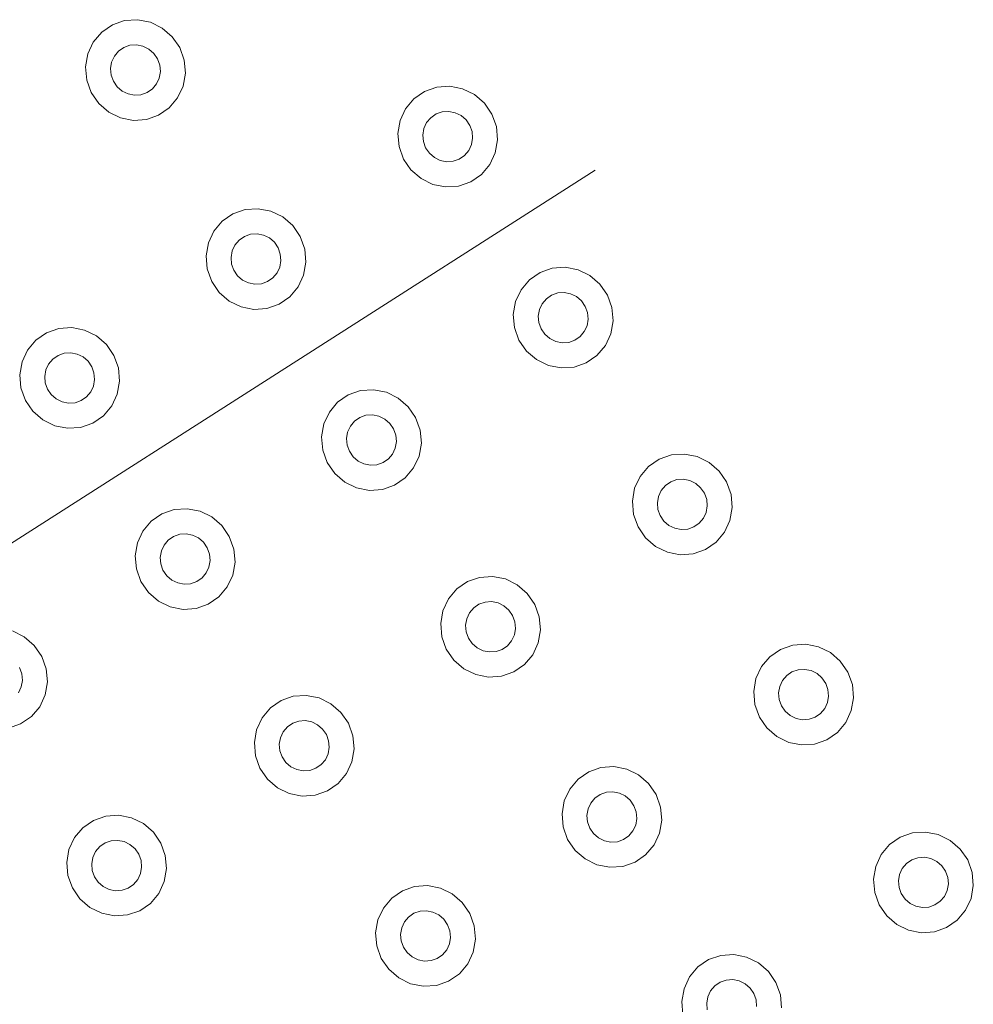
# Model space of a CAD drawing. Extents: x 5066 to 9756, y -2696 to -1109.
# Tile 117 of 248: x 9402.262 to 9402.692, y -2591.073 to -2590.629. Entities that reach past the tile are written whole.
import ezdxf

# ---------------------------------------------------------------- set-up
doc = ezdxf.new("R2010")
doc.units = 0
doc.header["$MEASUREMENT"] = 0
doc.layers.add('IFC-Elemento construtivo genérico-Contorno', color=253, linetype='CONTINUOUS', lineweight=5)

msp = doc.modelspace()

# ---------------------------------------------------------------- linework, layer by layer
at = {"layer": 'IFC-Elemento construtivo genérico-Contorno', "color": 8, "lineweight": 5}
for p, q in [((9402.29921, -2590.63447), (9402.30402, -2590.63116)), ((9402.30402, -2590.63116), (9402.30952, -2590.62924)), ((9402.30952, -2590.62924), (9402.31538, -2590.62883)), ((9402.31538, -2590.62883), (9402.32116, -2590.62997)), ((9402.32116, -2590.62997), (9402.32652, -2590.63258)), ((9402.29542, -2590.63895), (9402.29921, -2590.63447)), ((9402.32652, -2590.63258), (9402.33101, -2590.63649)), ((9402.29296, -2590.64428), (9402.29542, -2590.63895)), ((9402.30921, -2590.64134), (9402.31198, -2590.64038)), ((9402.31198, -2590.64038), (9402.31491, -2590.64018)), ((9402.31491, -2590.64018), (9402.3178, -2590.64075)), ((9402.33101, -2590.63649), (9402.33441, -2590.64141)), ((9402.29195, -2590.65011), (9402.29296, -2590.64428)), ((9402.30495, -2590.64524), (9402.30683, -2590.643)), ((9402.30683, -2590.643), (9402.30921, -2590.64134)), ((9402.3178, -2590.64075), (9402.32046, -2590.64206)), ((9402.32046, -2590.64206), (9402.32273, -2590.64401)), ((9402.32273, -2590.64401), (9402.32441, -2590.64647)), ((9402.33441, -2590.64141), (9402.33644, -2590.64703)), ((9402.3032, -2590.65082), (9402.3037, -2590.64791)), ((9402.3037, -2590.64791), (9402.30495, -2590.64524)), ((9402.32441, -2590.64647), (9402.32542, -2590.64928)), ((9402.32542, -2590.64928), (9402.3257, -2590.65224)), ((9402.33644, -2590.64703), (9402.33695, -2590.65295)), ((9402.29195, -2590.65011), (9402.29245, -2590.65603)), ((9402.3032, -2590.65082), (9402.30347, -2590.65378)), ((9402.30347, -2590.65378), (9402.30448, -2590.65659)), ((9402.32519, -2590.65515), (9402.3257, -2590.65224)), ((9402.33593, -2590.65878), (9402.33695, -2590.65295)), ((9402.29245, -2590.65603), (9402.29448, -2590.66165)), ((9402.30448, -2590.65659), (9402.30616, -2590.65905)), ((9402.32206, -2590.66006), (9402.32394, -2590.65782)), ((9402.32394, -2590.65782), (9402.32519, -2590.65515)), ((9402.29448, -2590.66165), (9402.29788, -2590.66657)), ((9402.30616, -2590.65905), (9402.30843, -2590.661)), ((9402.30843, -2590.661), (9402.31109, -2590.66231)), ((9402.31109, -2590.66231), (9402.31398, -2590.66288)), ((9402.31398, -2590.66288), (9402.31691, -2590.66268)), ((9402.31691, -2590.66268), (9402.31968, -2590.66172)), ((9402.31968, -2590.66172), (9402.32206, -2590.66006)), ((9402.33347, -2590.66411), (9402.33593, -2590.65878)), ((9402.44007, -2590.66448), (9402.44488, -2590.66117)), ((9402.44488, -2590.66117), (9402.45038, -2590.65925)), ((9402.45038, -2590.65925), (9402.45624, -2590.65884)), ((9402.45624, -2590.65884), (9402.46202, -2590.65998)), ((9402.46202, -2590.65998), (9402.46738, -2590.66259)), ((9402.46738, -2590.66259), (9402.47187, -2590.6665)), ((9402.29788, -2590.66657), (9402.30238, -2590.67048)), ((9402.32968, -2590.66859), (9402.33347, -2590.66411)), ((9402.43628, -2590.66896), (9402.44007, -2590.66448)), ((9402.47187, -2590.6665), (9402.47527, -2590.67142)), ((9402.30238, -2590.67048), (9402.30773, -2590.67309)), ((9402.32488, -2590.6719), (9402.32968, -2590.66859)), ((9402.43382, -2590.67429), (9402.43628, -2590.66896)), ((9402.44769, -2590.67301), (9402.45011, -2590.67135)), ((9402.45011, -2590.67135), (9402.45284, -2590.67039)), ((9402.45284, -2590.67039), (9402.45577, -2590.67019)), ((9402.45577, -2590.67019), (9402.45866, -2590.67076)), ((9402.45866, -2590.67076), (9402.46136, -2590.67207)), ((9402.47527, -2590.67142), (9402.4773, -2590.67704)), ((9402.30773, -2590.67309), (9402.31351, -2590.67423)), ((9402.31351, -2590.67423), (9402.31937, -2590.67382)), ((9402.31937, -2590.67382), (9402.32488, -2590.6719)), ((9402.4328, -2590.68012), (9402.43382, -2590.67429)), ((9402.44456, -2590.67792), (9402.44581, -2590.67525)), ((9402.44581, -2590.67525), (9402.44769, -2590.67301)), ((9402.46136, -2590.67207), (9402.46359, -2590.67402)), ((9402.46359, -2590.67402), (9402.4653, -2590.67648)), ((9402.4328, -2590.68012), (9402.43335, -2590.68604)), ((9402.44405, -2590.68083), (9402.44456, -2590.67792)), ((9402.4653, -2590.67648), (9402.46632, -2590.67929)), ((9402.46632, -2590.67929), (9402.46655, -2590.68225)), ((9402.4773, -2590.67704), (9402.4778, -2590.68296)), ((9402.44405, -2590.68083), (9402.44433, -2590.68379)), ((9402.44433, -2590.68379), (9402.44534, -2590.6866)), ((9402.46605, -2590.68516), (9402.46655, -2590.68225)), ((9402.47679, -2590.68879), (9402.4778, -2590.68296)), ((9402.43335, -2590.68604), (9402.43534, -2590.69166)), ((9402.44534, -2590.6866), (9402.44702, -2590.68906)), ((9402.44702, -2590.68906), (9402.44929, -2590.69101)), ((9402.46292, -2590.69007), (9402.46484, -2590.68783)), ((9402.46484, -2590.68783), (9402.46605, -2590.68516)), ((9402.47433, -2590.69412), (9402.47679, -2590.68879)), ((9402.43534, -2590.69166), (9402.43874, -2590.69658)), ((9402.44929, -2590.69101), (9402.45195, -2590.69232)), ((9402.45195, -2590.69232), (9402.45484, -2590.69289)), ((9402.45484, -2590.69289), (9402.45777, -2590.69269)), ((9402.45777, -2590.69269), (9402.46054, -2590.69173)), ((9402.46054, -2590.69173), (9402.46292, -2590.69007)), ((9402.10046, -2590.96561), (9402.52187, -2590.69672)), ((9402.10046, -2590.96561), (9402.52187, -2590.69672)), ((9402.43874, -2590.69658), (9402.44327, -2590.70049)), ((9402.47058, -2590.6986), (9402.47433, -2590.69412)), ((9402.44327, -2590.70049), (9402.44859, -2590.7031)), ((9402.46023, -2590.70383), (9402.46577, -2590.70191)), ((9402.46577, -2590.70191), (9402.47058, -2590.6986)), ((9402.44859, -2590.7031), (9402.45437, -2590.70424)), ((9402.45437, -2590.70424), (9402.46023, -2590.70383)), ((9402.35839, -2590.71637), (9402.3639, -2590.71444)), ((9402.3639, -2590.71444), (9402.36976, -2590.71404)), ((9402.36976, -2590.71404), (9402.37554, -2590.71518)), ((9402.37554, -2590.71518), (9402.38089, -2590.71779)), ((9402.3498, -2590.72415), (9402.35355, -2590.71968)), ((9402.35355, -2590.71968), (9402.35839, -2590.71637)), ((9402.38089, -2590.71779), (9402.38538, -2590.72169)), ((9402.34734, -2590.72948), (9402.3498, -2590.72415)), ((9402.38538, -2590.72169), (9402.38878, -2590.72662)), ((9402.35929, -2590.73045), (9402.3612, -2590.72821)), ((9402.3612, -2590.72821), (9402.36359, -2590.72655)), ((9402.36359, -2590.72655), (9402.36636, -2590.72559)), ((9402.36636, -2590.72559), (9402.36929, -2590.72539)), ((9402.36929, -2590.72539), (9402.37218, -2590.72595)), ((9402.37218, -2590.72595), (9402.37484, -2590.72726)), ((9402.37484, -2590.72726), (9402.3771, -2590.72921)), ((9402.3771, -2590.72921), (9402.37878, -2590.73168)), ((9402.38878, -2590.72662), (9402.39081, -2590.73223)), ((9402.34632, -2590.73531), (9402.34734, -2590.72948)), ((9402.35757, -2590.73602), (9402.35808, -2590.73311)), ((9402.35808, -2590.73311), (9402.35929, -2590.73045)), ((9402.37878, -2590.73168), (9402.3798, -2590.73448)), ((9402.39081, -2590.73223), (9402.39132, -2590.73816)), ((9402.34632, -2590.73531), (9402.34683, -2590.74124)), ((9402.35757, -2590.73602), (9402.35784, -2590.73899)), ((9402.37956, -2590.74036), (9402.38007, -2590.73744)), ((9402.3798, -2590.73448), (9402.38007, -2590.73744)), ((9402.3903, -2590.74398), (9402.39132, -2590.73816)), ((9402.34683, -2590.74124), (9402.34886, -2590.74685)), ((9402.35784, -2590.73899), (9402.35886, -2590.74179)), ((9402.35886, -2590.74179), (9402.36054, -2590.74426)), ((9402.37831, -2590.74302), (9402.37956, -2590.74036)), ((9402.49695, -2590.7428), (9402.50249, -2590.74088)), ((9402.50249, -2590.74088), (9402.50835, -2590.74048)), ((9402.50835, -2590.74048), (9402.51413, -2590.74162)), ((9402.51413, -2590.74162), (9402.51945, -2590.74423)), ((9402.34886, -2590.74685), (9402.35226, -2590.75178)), ((9402.36054, -2590.74426), (9402.3628, -2590.74621)), ((9402.3628, -2590.74621), (9402.36546, -2590.74751)), ((9402.37128, -2590.74788), (9402.37405, -2590.74692)), ((9402.37405, -2590.74692), (9402.37644, -2590.74526)), ((9402.37644, -2590.74526), (9402.37831, -2590.74302)), ((9402.38784, -2590.74931), (9402.3903, -2590.74398)), ((9402.48839, -2590.75059), (9402.49214, -2590.74612)), ((9402.49214, -2590.74612), (9402.49695, -2590.7428)), ((9402.51945, -2590.74423), (9402.52398, -2590.74813)), ((9402.36546, -2590.74751), (9402.36835, -2590.74808)), ((9402.36835, -2590.74808), (9402.37128, -2590.74788)), ((9402.38405, -2590.75379), (9402.38784, -2590.74931)), ((9402.48593, -2590.75592), (9402.48839, -2590.75059)), ((9402.52398, -2590.74813), (9402.52738, -2590.75305)), ((9402.35226, -2590.75178), (9402.35675, -2590.75568)), ((9402.35675, -2590.75568), (9402.3621, -2590.75829)), ((9402.37925, -2590.7571), (9402.38405, -2590.75379)), ((9402.49788, -2590.75688), (9402.4998, -2590.75465)), ((9402.4998, -2590.75465), (9402.50218, -2590.75299)), ((9402.50218, -2590.75299), (9402.50495, -2590.75203)), ((9402.50495, -2590.75203), (9402.50788, -2590.75182)), ((9402.50788, -2590.75182), (9402.51077, -2590.75239)), ((9402.51077, -2590.75239), (9402.51343, -2590.7537)), ((9402.51343, -2590.7537), (9402.5157, -2590.75565)), ((9402.5157, -2590.75565), (9402.51738, -2590.75812)), ((9402.52738, -2590.75305), (9402.52937, -2590.75867)), ((9402.3621, -2590.75829), (9402.36788, -2590.75943)), ((9402.36788, -2590.75943), (9402.37374, -2590.75903)), ((9402.37374, -2590.75903), (9402.37925, -2590.7571)), ((9402.48491, -2590.76175), (9402.48593, -2590.75592)), ((9402.49616, -2590.76246), (9402.49667, -2590.75955)), ((9402.49667, -2590.75955), (9402.49788, -2590.75688)), ((9402.51738, -2590.75812), (9402.51839, -2590.76092)), ((9402.52937, -2590.75867), (9402.52991, -2590.7646)), ((9402.48491, -2590.76175), (9402.48542, -2590.76768)), ((9402.49616, -2590.76246), (9402.4964, -2590.76543)), ((9402.51816, -2590.7668), (9402.51866, -2590.76388)), ((9402.51839, -2590.76092), (9402.51866, -2590.76388)), ((9402.5289, -2590.77042), (9402.52991, -2590.7646)), ((9402.27433, -2590.77), (9402.27984, -2590.76808)), ((9402.27984, -2590.76808), (9402.2857, -2590.76767)), ((9402.2857, -2590.76767), (9402.29148, -2590.76882)), ((9402.29148, -2590.76882), (9402.29683, -2590.77142)), ((9402.48542, -2590.76768), (9402.48745, -2590.77329)), ((9402.4964, -2590.76543), (9402.49741, -2590.76823)), ((9402.49741, -2590.76823), (9402.49913, -2590.7707)), ((9402.51691, -2590.76946), (9402.51816, -2590.7668)), ((9402.26573, -2590.77779), (9402.26952, -2590.77332)), ((9402.26952, -2590.77332), (9402.27433, -2590.77)), ((9402.29683, -2590.77142), (9402.30132, -2590.77532)), ((9402.48745, -2590.77329), (9402.49085, -2590.77822)), ((9402.49913, -2590.7707), (9402.50136, -2590.77265)), ((9402.50136, -2590.77265), (9402.50405, -2590.77395)), ((9402.50988, -2590.77432), (9402.51261, -2590.77336)), ((9402.51261, -2590.77336), (9402.51503, -2590.7717)), ((9402.51503, -2590.7717), (9402.51691, -2590.76946)), ((9402.52644, -2590.77575), (9402.5289, -2590.77042)), ((9402.26327, -2590.78312), (9402.26573, -2590.77779)), ((9402.30132, -2590.77532), (9402.30472, -2590.78025)), ((9402.50405, -2590.77395), (9402.50695, -2590.77452)), ((9402.50695, -2590.77452), (9402.50988, -2590.77432)), ((9402.52265, -2590.78023), (9402.52644, -2590.77575)), ((9402.27527, -2590.78408), (9402.27714, -2590.78184)), ((9402.27714, -2590.78184), (9402.27952, -2590.78019)), ((9402.27952, -2590.78019), (9402.2823, -2590.77923)), ((9402.2823, -2590.77923), (9402.28523, -2590.77902)), ((9402.28523, -2590.77902), (9402.28812, -2590.77959)), ((9402.28812, -2590.77959), (9402.29081, -2590.7809)), ((9402.29081, -2590.7809), (9402.29304, -2590.78285)), ((9402.30472, -2590.78025), (9402.30675, -2590.78587)), ((9402.49085, -2590.77822), (9402.49534, -2590.78212)), ((9402.49534, -2590.78212), (9402.5007, -2590.78473)), ((9402.51784, -2590.78354), (9402.52265, -2590.78023)), ((9402.26226, -2590.78895), (9402.26327, -2590.78312)), ((9402.27351, -2590.78966), (9402.27402, -2590.78675)), ((9402.27402, -2590.78675), (9402.27527, -2590.78408)), ((9402.29304, -2590.78285), (9402.29476, -2590.78531)), ((9402.29476, -2590.78531), (9402.29573, -2590.78812)), ((9402.30675, -2590.78587), (9402.30726, -2590.79179)), ((9402.5007, -2590.78473), (9402.50648, -2590.78587)), ((9402.50648, -2590.78587), (9402.51234, -2590.78547)), ((9402.51234, -2590.78547), (9402.51784, -2590.78354)), ((9402.26226, -2590.78895), (9402.2628, -2590.79487)), ((9402.27351, -2590.78966), (9402.27378, -2590.79262)), ((9402.2955, -2590.794), (9402.29601, -2590.79108)), ((9402.29573, -2590.78812), (9402.29601, -2590.79108)), ((9402.2628, -2590.79487), (9402.2648, -2590.80049)), ((9402.27378, -2590.79262), (9402.2748, -2590.79543)), ((9402.2748, -2590.79543), (9402.27648, -2590.79789)), ((9402.29429, -2590.79666), (9402.2955, -2590.794)), ((9402.30624, -2590.79762), (9402.30726, -2590.79179)), ((9402.41597, -2590.79608), (9402.42183, -2590.79567)), ((9402.42183, -2590.79567), (9402.42765, -2590.79681)), ((9402.27648, -2590.79789), (9402.27874, -2590.79985)), ((9402.27874, -2590.79985), (9402.2814, -2590.80115)), ((9402.28999, -2590.80055), (9402.29238, -2590.7989)), ((9402.29238, -2590.7989), (9402.29429, -2590.79666)), ((9402.30378, -2590.80295), (9402.30624, -2590.79762)), ((9402.40566, -2590.80132), (9402.41046, -2590.798)), ((9402.41046, -2590.798), (9402.41597, -2590.79608)), ((9402.42765, -2590.79681), (9402.43296, -2590.79942)), ((9402.43296, -2590.79942), (9402.43749, -2590.80332)), ((9402.2648, -2590.80049), (9402.2682, -2590.80542)), ((9402.2814, -2590.80115), (9402.28429, -2590.80172)), ((9402.28429, -2590.80172), (9402.28722, -2590.80152)), ((9402.28722, -2590.80152), (9402.28999, -2590.80055)), ((9402.30003, -2590.80742), (9402.30378, -2590.80295)), ((9402.40191, -2590.80579), (9402.40566, -2590.80132)), ((9402.43749, -2590.80332), (9402.44085, -2590.80825)), ((9402.2682, -2590.80542), (9402.27269, -2590.80932)), ((9402.29523, -2590.81074), (9402.30003, -2590.80742)), ((9402.39941, -2590.81112), (9402.40191, -2590.80579)), ((9402.41327, -2590.80984), (9402.4157, -2590.80819)), ((9402.4157, -2590.80819), (9402.41843, -2590.80722)), ((9402.41843, -2590.80722), (9402.42136, -2590.80702)), ((9402.42136, -2590.80702), (9402.42429, -2590.80759)), ((9402.42429, -2590.80759), (9402.42695, -2590.80889)), ((9402.42695, -2590.80889), (9402.42921, -2590.81085)), ((9402.44085, -2590.80825), (9402.44288, -2590.81386)), ((9402.27269, -2590.80932), (9402.27804, -2590.81193)), ((9402.27804, -2590.81193), (9402.28382, -2590.81307)), ((9402.28382, -2590.81307), (9402.28968, -2590.81266)), ((9402.28968, -2590.81266), (9402.29523, -2590.81074)), ((9402.39839, -2590.81695), (9402.39941, -2590.81112)), ((9402.41015, -2590.81474), (9402.4114, -2590.81208)), ((9402.4114, -2590.81208), (9402.41327, -2590.80984)), ((9402.42921, -2590.81085), (9402.43089, -2590.81331)), ((9402.43089, -2590.81331), (9402.43191, -2590.81612)), ((9402.39839, -2590.81695), (9402.39894, -2590.82287)), ((9402.40964, -2590.81766), (9402.41015, -2590.81474)), ((9402.40964, -2590.81766), (9402.40991, -2590.82062)), ((9402.43191, -2590.81612), (9402.43218, -2590.81908)), ((9402.44288, -2590.81386), (9402.44343, -2590.81979)), ((9402.40991, -2590.82062), (9402.41093, -2590.82343)), ((9402.43042, -2590.82466), (9402.43167, -2590.82199)), ((9402.43167, -2590.82199), (9402.43218, -2590.81908)), ((9402.44241, -2590.82562), (9402.44343, -2590.81979)), ((9402.39894, -2590.82287), (9402.40097, -2590.82849)), ((9402.41093, -2590.82343), (9402.41261, -2590.82589)), ((9402.41261, -2590.82589), (9402.41488, -2590.82784)), ((9402.42613, -2590.82855), (9402.42855, -2590.8269)), ((9402.42855, -2590.8269), (9402.43042, -2590.82466)), ((9402.43991, -2590.83095), (9402.44241, -2590.82562)), ((9402.5507, -2590.82701), (9402.5562, -2590.82508)), ((9402.5562, -2590.82508), (9402.56206, -2590.82468)), ((9402.56206, -2590.82468), (9402.56784, -2590.82582)), ((9402.56784, -2590.82582), (9402.5732, -2590.82843)), ((9402.40097, -2590.82849), (9402.40433, -2590.83342)), ((9402.41488, -2590.82784), (9402.41753, -2590.82915)), ((9402.41753, -2590.82915), (9402.42046, -2590.82972)), ((9402.42046, -2590.82972), (9402.42339, -2590.82951)), ((9402.42339, -2590.82951), (9402.42613, -2590.82855)), ((9402.43616, -2590.83542), (9402.43991, -2590.83095)), ((9402.5421, -2590.8348), (9402.54589, -2590.83032)), ((9402.54589, -2590.83032), (9402.5507, -2590.82701)), ((9402.5732, -2590.82843), (9402.57769, -2590.83233)), ((9402.40433, -2590.83342), (9402.40886, -2590.83732)), ((9402.43136, -2590.83874), (9402.43616, -2590.83542)), ((9402.53964, -2590.84013), (9402.5421, -2590.8348)), ((9402.57769, -2590.83233), (9402.58109, -2590.83726)), ((9402.40886, -2590.83732), (9402.41417, -2590.83992)), ((9402.41417, -2590.83992), (9402.41999, -2590.84107)), ((9402.42585, -2590.84066), (9402.43136, -2590.83874)), ((9402.53863, -2590.84595), (9402.53964, -2590.84013)), ((9402.55163, -2590.84109), (9402.55351, -2590.83885)), ((9402.55351, -2590.83885), (9402.55593, -2590.83719)), ((9402.55593, -2590.83719), (9402.55866, -2590.83623)), ((9402.55866, -2590.83623), (9402.56159, -2590.83603)), ((9402.56159, -2590.83603), (9402.56448, -2590.8366)), ((9402.56448, -2590.8366), (9402.56718, -2590.8379)), ((9402.56718, -2590.8379), (9402.56941, -2590.83986)), ((9402.56941, -2590.83986), (9402.57113, -2590.84232)), ((9402.58109, -2590.83726), (9402.58312, -2590.84287)), ((9402.41999, -2590.84107), (9402.42585, -2590.84066)), ((9402.54988, -2590.84667), (9402.55038, -2590.84375)), ((9402.55038, -2590.84375), (9402.55163, -2590.84109)), ((9402.57113, -2590.84232), (9402.57214, -2590.84512)), ((9402.58312, -2590.84287), (9402.58363, -2590.8488)), ((9402.53863, -2590.84595), (9402.53917, -2590.85188)), ((9402.54988, -2590.84667), (9402.55015, -2590.84963)), ((9402.57187, -2590.851), (9402.57238, -2590.84809)), ((9402.57214, -2590.84512), (9402.57238, -2590.84809)), ((9402.58261, -2590.85463), (9402.58363, -2590.8488)), ((9402.32159, -2590.85495), (9402.3264, -2590.85164)), ((9402.3264, -2590.85164), (9402.33195, -2590.84971)), ((9402.33195, -2590.84971), (9402.3378, -2590.84931)), ((9402.3378, -2590.84931), (9402.34359, -2590.85045)), ((9402.34359, -2590.85045), (9402.3489, -2590.85306)), ((9402.3489, -2590.85306), (9402.35343, -2590.85696)), ((9402.53917, -2590.85188), (9402.5412, -2590.85749)), ((9402.55015, -2590.84963), (9402.55116, -2590.85243)), ((9402.55116, -2590.85243), (9402.55284, -2590.8549)), ((9402.57066, -2590.85366), (9402.57187, -2590.851)), ((9402.31784, -2590.85943), (9402.32159, -2590.85495)), ((9402.35343, -2590.85696), (9402.35679, -2590.86189)), ((9402.5412, -2590.85749), (9402.54456, -2590.86242)), ((9402.55284, -2590.8549), (9402.55511, -2590.85685)), ((9402.55511, -2590.85685), (9402.55777, -2590.85816)), ((9402.56359, -2590.85852), (9402.56636, -2590.85756)), ((9402.56636, -2590.85756), (9402.56878, -2590.85591)), ((9402.56878, -2590.85591), (9402.57066, -2590.85366)), ((9402.58015, -2590.85996), (9402.58261, -2590.85463)), ((9402.31538, -2590.86476), (9402.31784, -2590.85943)), ((9402.32921, -2590.86348), (9402.33163, -2590.86182)), ((9402.33163, -2590.86182), (9402.33441, -2590.86086)), ((9402.33441, -2590.86086), (9402.33734, -2590.86066)), ((9402.33734, -2590.86066), (9402.34023, -2590.86123)), ((9402.34023, -2590.86123), (9402.34288, -2590.86253)), ((9402.35679, -2590.86189), (9402.35882, -2590.8675)), ((9402.54456, -2590.86242), (9402.54909, -2590.86633)), ((9402.55777, -2590.85816), (9402.56066, -2590.85873)), ((9402.56066, -2590.85873), (9402.56359, -2590.85852)), ((9402.5764, -2590.86443), (9402.58015, -2590.85996)), ((9402.31437, -2590.87058), (9402.31538, -2590.86476)), ((9402.32613, -2590.86838), (9402.32734, -2590.86571)), ((9402.32734, -2590.86571), (9402.32921, -2590.86348)), ((9402.34288, -2590.86253), (9402.34515, -2590.86448)), ((9402.34515, -2590.86448), (9402.34683, -2590.86695)), ((9402.54909, -2590.86633), (9402.55441, -2590.86893)), ((9402.57159, -2590.86775), (9402.5764, -2590.86443)), ((9402.31437, -2590.87058), (9402.31488, -2590.87651)), ((9402.32562, -2590.8713), (9402.32613, -2590.86838)), ((9402.32562, -2590.8713), (9402.32585, -2590.87425)), ((9402.34683, -2590.86695), (9402.34784, -2590.86975)), ((9402.34784, -2590.86975), (9402.34812, -2590.87272)), ((9402.35882, -2590.8675), (9402.35937, -2590.87342)), ((9402.55441, -2590.86893), (9402.56019, -2590.87008)), ((9402.56019, -2590.87008), (9402.56605, -2590.86967)), ((9402.56605, -2590.86967), (9402.57159, -2590.86775)), ((9402.32585, -2590.87425), (9402.32687, -2590.87706)), ((9402.34636, -2590.87829), (9402.34761, -2590.87563)), ((9402.34761, -2590.87563), (9402.34812, -2590.87272)), ((9402.35835, -2590.87925), (9402.35937, -2590.87342)), ((9402.31488, -2590.87651), (9402.31691, -2590.88212)), ((9402.32687, -2590.87706), (9402.32859, -2590.87953)), ((9402.32859, -2590.87953), (9402.33081, -2590.88148)), ((9402.34448, -2590.88053), (9402.34636, -2590.87829)), ((9402.35589, -2590.88459), (9402.35835, -2590.87925)), ((9402.46972, -2590.88028), (9402.47558, -2590.87987)), ((9402.47558, -2590.87987), (9402.48136, -2590.88101)), ((9402.31691, -2590.88212), (9402.3203, -2590.88705)), ((9402.33081, -2590.88148), (9402.33351, -2590.88279)), ((9402.33351, -2590.88279), (9402.3364, -2590.88335)), ((9402.3364, -2590.88335), (9402.33933, -2590.88315)), ((9402.33933, -2590.88315), (9402.34206, -2590.88219)), ((9402.34206, -2590.88219), (9402.34448, -2590.88053)), ((9402.3521, -2590.88906), (9402.35589, -2590.88459)), ((9402.45941, -2590.88551), (9402.46421, -2590.8822)), ((9402.46421, -2590.8822), (9402.46972, -2590.88028)), ((9402.48136, -2590.88101), (9402.48671, -2590.88362)), ((9402.48671, -2590.88362), (9402.4912, -2590.88753)), ((9402.3203, -2590.88705), (9402.3248, -2590.89095)), ((9402.3473, -2590.89237), (9402.3521, -2590.88906)), ((9402.45562, -2590.88999), (9402.45941, -2590.88551)), ((9402.4912, -2590.88753), (9402.4946, -2590.89245)), ((9402.3248, -2590.89095), (9402.33015, -2590.89356)), ((9402.34179, -2590.8943), (9402.3473, -2590.89237)), ((9402.45316, -2590.89532), (9402.45562, -2590.88999)), ((9402.46702, -2590.89404), (9402.46941, -2590.89238)), ((9402.46941, -2590.89238), (9402.47218, -2590.89142)), ((9402.47218, -2590.89142), (9402.47511, -2590.89122)), ((9402.47511, -2590.89122), (9402.478, -2590.89179)), ((9402.478, -2590.89179), (9402.48066, -2590.8931)), ((9402.48066, -2590.8931), (9402.48292, -2590.89505)), ((9402.4946, -2590.89245), (9402.49663, -2590.89807)), ((9402.33015, -2590.89356), (9402.33593, -2590.8947)), ((9402.33593, -2590.8947), (9402.34179, -2590.8943)), ((9402.45214, -2590.90115), (9402.45316, -2590.89532)), ((9402.4639, -2590.89895), (9402.46515, -2590.89628)), ((9402.46515, -2590.89628), (9402.46702, -2590.89404)), ((9402.48292, -2590.89505), (9402.4846, -2590.89751)), ((9402.4846, -2590.89751), (9402.48562, -2590.90032)), ((9402.45214, -2590.90115), (9402.45265, -2590.90707)), ((9402.46339, -2590.90186), (9402.4639, -2590.89895)), ((9402.46339, -2590.90186), (9402.46366, -2590.90482)), ((9402.48562, -2590.90032), (9402.48589, -2590.90328)), ((9402.49663, -2590.89807), (9402.49714, -2590.90399)), ((9402.25894, -2590.90446), (9402.26429, -2590.90707)), ((9402.46366, -2590.90482), (9402.46468, -2590.90763)), ((9402.48413, -2590.90886), (9402.48538, -2590.90619)), ((9402.48538, -2590.90619), (9402.48589, -2590.90328)), ((9402.49613, -2590.90982), (9402.49714, -2590.90399)), ((9402.26429, -2590.90707), (9402.26878, -2590.91097)), ((9402.26878, -2590.91097), (9402.27218, -2590.9159)), ((9402.45265, -2590.90707), (9402.45468, -2590.91269)), ((9402.46468, -2590.90763), (9402.46636, -2590.91009)), ((9402.46636, -2590.91009), (9402.46863, -2590.91204)), ((9402.47988, -2590.91276), (9402.48226, -2590.9111)), ((9402.48226, -2590.9111), (9402.48413, -2590.90886)), ((9402.49366, -2590.91515), (9402.49613, -2590.90982)), ((9402.60542, -2590.91276), (9402.61093, -2590.91084)), ((9402.61093, -2590.91084), (9402.61679, -2590.91043)), ((9402.61679, -2590.91043), (9402.62257, -2590.91157)), ((9402.45468, -2590.91269), (9402.45808, -2590.91761)), ((9402.46863, -2590.91204), (9402.47128, -2590.91335)), ((9402.47128, -2590.91335), (9402.47417, -2590.91392)), ((9402.47417, -2590.91392), (9402.4771, -2590.91372)), ((9402.4771, -2590.91372), (9402.47988, -2590.91276)), ((9402.48988, -2590.91963), (9402.49366, -2590.91515)), ((9402.60062, -2590.91608), (9402.60542, -2590.91276)), ((9402.62257, -2590.91157), (9402.62792, -2590.91419)), ((9402.62792, -2590.91419), (9402.63241, -2590.91809)), ((9402.27218, -2590.9159), (9402.27421, -2590.92151)), ((9402.45808, -2590.91761), (9402.46257, -2590.92152)), ((9402.48507, -2590.92294), (9402.48988, -2590.91963)), ((9402.59683, -2590.92055), (9402.60062, -2590.91608)), ((9402.63241, -2590.91809), (9402.63581, -2590.92301)), ((9402.26218, -2590.92095), (9402.2632, -2590.92376)), ((9402.2632, -2590.92376), (9402.26347, -2590.92672)), ((9402.27421, -2590.92151), (9402.27472, -2590.92743)), ((9402.46257, -2590.92152), (9402.46792, -2590.92413)), ((9402.46792, -2590.92413), (9402.4737, -2590.92527)), ((9402.47956, -2590.92487), (9402.48507, -2590.92294)), ((9402.59437, -2590.92588), (9402.59683, -2590.92055)), ((9402.60636, -2590.92684), (9402.60823, -2590.9246)), ((9402.60823, -2590.9246), (9402.61062, -2590.92295)), ((9402.61062, -2590.92295), (9402.61339, -2590.92198)), ((9402.61339, -2590.92198), (9402.61632, -2590.92178)), ((9402.61632, -2590.92178), (9402.61921, -2590.92235)), ((9402.61921, -2590.92235), (9402.62191, -2590.92366)), ((9402.62191, -2590.92366), (9402.62413, -2590.92561)), ((9402.63581, -2590.92301), (9402.63784, -2590.92863)), ((9402.26296, -2590.92964), (9402.26347, -2590.92672)), ((9402.2737, -2590.93326), (9402.27472, -2590.92743)), ((9402.4737, -2590.92527), (9402.47956, -2590.92487)), ((9402.59335, -2590.93171), (9402.59437, -2590.92588)), ((9402.60511, -2590.9295), (9402.60636, -2590.92684)), ((9402.62413, -2590.92561), (9402.62585, -2590.92807)), ((9402.62585, -2590.92807), (9402.62683, -2590.93088)), ((9402.63784, -2590.92863), (9402.63835, -2590.93455)), ((9402.26175, -2590.9323), (9402.26296, -2590.92964)), ((9402.27124, -2590.93859), (9402.2737, -2590.93326)), ((9402.59335, -2590.93171), (9402.5939, -2590.93763)), ((9402.6046, -2590.93242), (9402.60511, -2590.9295)), ((9402.6046, -2590.93242), (9402.60488, -2590.93538)), ((9402.62683, -2590.93088), (9402.6271, -2590.93384)), ((9402.37534, -2590.93915), (9402.38015, -2590.93584)), ((9402.38015, -2590.93584), (9402.38566, -2590.93391)), ((9402.38566, -2590.93391), (9402.39152, -2590.93351)), ((9402.39152, -2590.93351), (9402.3973, -2590.93465)), ((9402.3973, -2590.93465), (9402.40265, -2590.93726)), ((9402.40265, -2590.93726), (9402.40714, -2590.94116)), ((9402.5939, -2590.93763), (9402.59589, -2590.94325)), ((9402.60488, -2590.93538), (9402.60589, -2590.93819)), ((9402.62538, -2590.93942), (9402.62659, -2590.93675)), ((9402.62659, -2590.93675), (9402.6271, -2590.93384)), ((9402.63734, -2590.94038), (9402.63835, -2590.93455)), ((9402.26749, -2590.94307), (9402.27124, -2590.93859)), ((9402.37155, -2590.94362), (9402.37534, -2590.93915)), ((9402.40714, -2590.94116), (9402.41054, -2590.94609)), ((9402.60589, -2590.93819), (9402.60757, -2590.94065)), ((9402.60757, -2590.94065), (9402.60984, -2590.9426)), ((9402.62109, -2590.94331), (9402.62347, -2590.94166)), ((9402.62347, -2590.94166), (9402.62538, -2590.93942)), ((9402.63488, -2590.94571), (9402.63734, -2590.94038)), ((9402.25714, -2590.9483), (9402.26265, -2590.94638)), ((9402.26265, -2590.94638), (9402.26749, -2590.94307)), ((9402.36909, -2590.94896), (9402.37155, -2590.94362)), ((9402.38296, -2590.94768), (9402.38538, -2590.94602)), ((9402.38538, -2590.94602), (9402.38812, -2590.94506)), ((9402.38812, -2590.94506), (9402.39105, -2590.94486)), ((9402.39105, -2590.94486), (9402.39394, -2590.94543)), ((9402.39394, -2590.94543), (9402.39663, -2590.94674)), ((9402.39663, -2590.94674), (9402.39886, -2590.94868)), ((9402.41054, -2590.94609), (9402.41257, -2590.95171)), ((9402.59589, -2590.94325), (9402.59929, -2590.94818)), ((9402.60984, -2590.9426), (9402.61249, -2590.94391)), ((9402.61249, -2590.94391), (9402.61538, -2590.94448)), ((9402.61538, -2590.94448), (9402.61831, -2590.94428)), ((9402.61831, -2590.94428), (9402.62109, -2590.94331)), ((9402.63113, -2590.95019), (9402.63488, -2590.94571)), ((9402.36808, -2590.95479), (9402.36909, -2590.94896)), ((9402.37984, -2590.95258), (9402.38109, -2590.94991)), ((9402.38109, -2590.94991), (9402.38296, -2590.94768)), ((9402.39886, -2590.94868), (9402.40058, -2590.95115)), ((9402.40058, -2590.95115), (9402.40159, -2590.95396)), ((9402.59929, -2590.94818), (9402.60378, -2590.95208)), ((9402.62632, -2590.9535), (9402.63113, -2590.95019)), ((9402.36808, -2590.95479), (9402.36863, -2590.96071)), ((9402.37933, -2590.9555), (9402.37984, -2590.95258)), ((9402.37933, -2590.9555), (9402.3796, -2590.95846)), ((9402.40159, -2590.95396), (9402.40183, -2590.95692)), ((9402.41257, -2590.95171), (9402.41308, -2590.95763)), ((9402.60378, -2590.95208), (9402.60913, -2590.95469)), ((9402.60913, -2590.95469), (9402.61491, -2590.95583)), ((9402.61491, -2590.95583), (9402.62077, -2590.95542)), ((9402.62077, -2590.95542), (9402.62632, -2590.9535)), ((9402.3796, -2590.95846), (9402.38062, -2590.96127)), ((9402.40011, -2590.9625), (9402.40132, -2590.95983)), ((9402.40132, -2590.95983), (9402.40183, -2590.95692)), ((9402.41206, -2590.96345), (9402.41308, -2590.95763)), ((9402.36863, -2590.96071), (9402.37062, -2590.96633)), ((9402.38062, -2590.96127), (9402.3823, -2590.96373)), ((9402.3823, -2590.96373), (9402.38456, -2590.96568)), ((9402.3982, -2590.96473), (9402.40011, -2590.9625)), ((9402.4096, -2590.96879), (9402.41206, -2590.96345)), ((9402.37062, -2590.96633), (9402.37402, -2590.97125)), ((9402.38456, -2590.96568), (9402.38722, -2590.96698)), ((9402.38722, -2590.96698), (9402.39011, -2590.96756)), ((9402.39011, -2590.96756), (9402.39304, -2590.96736)), ((9402.39304, -2590.96736), (9402.39581, -2590.96639)), ((9402.39581, -2590.96639), (9402.3982, -2590.96473)), ((9402.40585, -2590.97326), (9402.4096, -2590.96879)), ((9402.51409, -2590.97127), (9402.51894, -2590.96796)), ((9402.51894, -2590.96796), (9402.52445, -2590.96603)), ((9402.52445, -2590.96603), (9402.5303, -2590.96563)), ((9402.5303, -2590.96563), (9402.53609, -2590.96677)), ((9402.53609, -2590.96677), (9402.54144, -2590.96938)), ((9402.37402, -2590.97125), (9402.37855, -2590.97515)), ((9402.40105, -2590.97657), (9402.40585, -2590.97326)), ((9402.51034, -2590.97574), (9402.51409, -2590.97127)), ((9402.54144, -2590.96938), (9402.54593, -2590.97328)), ((9402.54593, -2590.97328), (9402.54933, -2590.97821)), ((9402.37855, -2590.97515), (9402.38386, -2590.97777)), ((9402.38386, -2590.97777), (9402.38964, -2590.9789)), ((9402.3955, -2590.9785), (9402.40105, -2590.97657)), ((9402.50788, -2590.98108), (9402.51034, -2590.97574)), ((9402.52413, -2590.97814), (9402.52691, -2590.97718)), ((9402.52691, -2590.97718), (9402.52984, -2590.97697)), ((9402.52984, -2590.97697), (9402.53273, -2590.97755)), ((9402.53273, -2590.97755), (9402.53538, -2590.97885)), ((9402.38964, -2590.9789), (9402.3955, -2590.9785)), ((9402.50687, -2590.98691), (9402.50788, -2590.98108)), ((9402.51863, -2590.9847), (9402.51984, -2590.98203)), ((9402.51984, -2590.98203), (9402.52175, -2590.9798)), ((9402.52175, -2590.9798), (9402.52413, -2590.97814)), ((9402.53538, -2590.97885), (9402.53765, -2590.9808)), ((9402.53765, -2590.9808), (9402.53933, -2590.98326)), ((9402.54933, -2590.97821), (9402.55132, -2590.98383)), ((9402.51812, -2590.98761), (9402.51863, -2590.9847)), ((9402.53933, -2590.98326), (9402.54034, -2590.98607)), ((9402.54034, -2590.98607), (9402.54062, -2590.98904)), ((9402.55132, -2590.98383), (9402.55187, -2590.98975)), ((9402.2907, -2590.99316), (9402.2955, -2590.98985)), ((9402.2955, -2590.98985), (9402.30105, -2590.98792)), ((9402.30105, -2590.98792), (9402.30687, -2590.98752)), ((9402.30687, -2590.98752), (9402.31269, -2590.98866)), ((9402.31269, -2590.98866), (9402.318, -2590.99127)), ((9402.50687, -2590.98691), (9402.50738, -2590.99282)), ((9402.51812, -2590.98761), (9402.51839, -2590.99058)), ((9402.51839, -2590.99058), (9402.51937, -2590.99339)), ((9402.54011, -2590.99195), (9402.54062, -2590.98904)), ((9402.55085, -2590.99557), (9402.55187, -2590.98975)), ((9402.28695, -2590.99763), (9402.2907, -2590.99316)), ((9402.318, -2590.99127), (9402.32253, -2590.99517)), ((9402.32253, -2590.99517), (9402.32589, -2591.00009)), ((9402.50738, -2590.99282), (9402.50941, -2590.99844)), ((9402.51937, -2590.99339), (9402.52109, -2590.99585)), ((9402.53698, -2590.99685), (9402.53886, -2590.99462)), ((9402.53886, -2590.99462), (9402.54011, -2590.99195)), ((9402.54839, -2591.00091), (9402.55085, -2590.99557)), ((9402.65945, -2590.99746), (9402.66499, -2590.99554)), ((9402.66499, -2590.99554), (9402.67085, -2590.99513)), ((9402.67085, -2590.99513), (9402.67663, -2590.99628)), ((9402.28445, -2591.00297), (9402.28695, -2590.99763)), ((9402.29831, -2591.00169), (9402.30073, -2591.00003)), ((9402.30073, -2591.00003), (9402.30351, -2590.99907)), ((9402.30351, -2590.99907), (9402.30644, -2590.99886)), ((9402.30644, -2590.99886), (9402.30933, -2590.99944)), ((9402.30933, -2590.99944), (9402.31198, -2591.00074)), ((9402.32589, -2591.00009), (9402.32792, -2591.00571)), ((9402.50941, -2590.99844), (9402.5128, -2591.00337)), ((9402.52109, -2590.99585), (9402.52335, -2590.9978)), ((9402.52335, -2590.9978), (9402.52601, -2590.9991)), ((9402.52601, -2590.9991), (9402.5289, -2590.99967)), ((9402.5289, -2590.99967), (9402.53183, -2590.99947)), ((9402.53183, -2590.99947), (9402.5346, -2590.99851)), ((9402.5346, -2590.99851), (9402.53698, -2590.99685)), ((9402.65464, -2591.00078), (9402.65945, -2590.99746)), ((9402.67663, -2590.99628), (9402.68195, -2590.99888)), ((9402.68195, -2590.99888), (9402.68648, -2591.00279)), ((9402.28347, -2591.00879), (9402.28445, -2591.00297)), ((9402.29519, -2591.00659), (9402.29644, -2591.00392)), ((9402.29644, -2591.00392), (9402.29831, -2591.00169)), ((9402.31198, -2591.00074), (9402.31425, -2591.00269)), ((9402.31425, -2591.00269), (9402.31593, -2591.00515)), ((9402.5128, -2591.00337), (9402.5173, -2591.00727)), ((9402.5446, -2591.00538), (9402.54839, -2591.00091)), ((9402.65089, -2591.00525), (9402.65464, -2591.00078)), ((9402.68648, -2591.00279), (9402.68988, -2591.00771)), ((9402.28347, -2591.00879), (9402.28398, -2591.01471)), ((9402.29472, -2591.0095), (9402.29519, -2591.00659)), ((9402.31593, -2591.00515), (9402.31695, -2591.00796)), ((9402.31695, -2591.00796), (9402.31722, -2591.01092)), ((9402.32792, -2591.00571), (9402.32847, -2591.01163)), ((9402.5173, -2591.00727), (9402.52265, -2591.00988)), ((9402.53429, -2591.01062), (9402.5398, -2591.00869)), ((9402.5398, -2591.00869), (9402.5446, -2591.00538)), ((9402.64843, -2591.01058), (9402.65089, -2591.00525)), ((9402.6623, -2591.0093), (9402.66468, -2591.00765)), ((9402.66468, -2591.00765), (9402.66745, -2591.00669)), ((9402.66745, -2591.00669), (9402.67038, -2591.00648)), ((9402.67038, -2591.00648), (9402.67327, -2591.00705)), ((9402.67327, -2591.00705), (9402.67593, -2591.00836)), ((9402.67593, -2591.00836), (9402.6782, -2591.01031)), ((9402.68988, -2591.00771), (9402.69187, -2591.01333)), ((9402.29472, -2591.0095), (9402.29495, -2591.01246)), ((9402.29495, -2591.01246), (9402.29597, -2591.01528)), ((9402.31671, -2591.01383), (9402.31722, -2591.01092)), ((9402.32745, -2591.01746), (9402.32847, -2591.01163)), ((9402.52265, -2591.00988), (9402.52843, -2591.01102)), ((9402.52843, -2591.01102), (9402.53429, -2591.01062)), ((9402.64741, -2591.01641), (9402.64843, -2591.01058)), ((9402.65917, -2591.01421), (9402.66038, -2591.01154)), ((9402.66038, -2591.01154), (9402.6623, -2591.0093)), ((9402.6782, -2591.01031), (9402.67988, -2591.01277)), ((9402.67988, -2591.01277), (9402.68089, -2591.01558)), ((9402.69187, -2591.01333), (9402.69241, -2591.01925)), ((9402.28398, -2591.01471), (9402.28601, -2591.02033)), ((9402.29597, -2591.01528), (9402.29765, -2591.01774)), ((9402.29765, -2591.01774), (9402.29991, -2591.01969)), ((9402.31359, -2591.01874), (9402.31546, -2591.01651)), ((9402.31546, -2591.01651), (9402.31671, -2591.01383)), ((9402.32495, -2591.02279), (9402.32745, -2591.01746)), ((9402.64741, -2591.01641), (9402.64792, -2591.02233)), ((9402.65866, -2591.01712), (9402.65917, -2591.01421)), ((9402.65866, -2591.01712), (9402.65894, -2591.02008)), ((9402.68089, -2591.01558), (9402.68116, -2591.01854)), ((9402.28601, -2591.02033), (9402.28937, -2591.02526)), ((9402.29991, -2591.01969), (9402.30261, -2591.02099)), ((9402.30261, -2591.02099), (9402.3055, -2591.02156)), ((9402.3055, -2591.02156), (9402.30843, -2591.02136)), ((9402.30843, -2591.02136), (9402.31116, -2591.0204)), ((9402.31116, -2591.0204), (9402.31359, -2591.01874)), ((9402.43007, -2591.0249), (9402.43488, -2591.02159)), ((9402.43488, -2591.02159), (9402.44038, -2591.01967)), ((9402.44038, -2591.01967), (9402.44624, -2591.01926)), ((9402.44624, -2591.01926), (9402.45202, -2591.0204)), ((9402.45202, -2591.0204), (9402.45738, -2591.02301)), ((9402.65894, -2591.02008), (9402.65991, -2591.02289)), ((9402.67941, -2591.02412), (9402.68066, -2591.02146)), ((9402.68066, -2591.02146), (9402.68116, -2591.01854)), ((9402.6914, -2591.02508), (9402.69241, -2591.01925)), ((9402.28937, -2591.02526), (9402.2939, -2591.02916)), ((9402.3212, -2591.02727), (9402.32495, -2591.02279)), ((9402.42628, -2591.02938), (9402.43007, -2591.0249)), ((9402.45738, -2591.02301), (9402.46187, -2591.02692)), ((9402.64792, -2591.02233), (9402.64995, -2591.02795)), ((9402.65991, -2591.02289), (9402.66163, -2591.02535)), ((9402.66163, -2591.02535), (9402.66386, -2591.02731)), ((9402.67511, -2591.02801), (9402.67753, -2591.02636)), ((9402.67753, -2591.02636), (9402.67941, -2591.02412)), ((9402.68894, -2591.03041), (9402.6914, -2591.02508)), ((9402.2939, -2591.02916), (9402.29921, -2591.03177)), ((9402.31089, -2591.03251), (9402.3164, -2591.03058)), ((9402.3164, -2591.03058), (9402.3212, -2591.02727)), ((9402.42382, -2591.03471), (9402.42628, -2591.02938)), ((9402.44007, -2591.03177), (9402.44284, -2591.03081)), ((9402.44284, -2591.03081), (9402.44577, -2591.03061)), ((9402.44577, -2591.03061), (9402.44866, -2591.03118)), ((9402.46187, -2591.02692), (9402.46527, -2591.03184)), ((9402.64995, -2591.02795), (9402.65335, -2591.03288)), ((9402.66386, -2591.02731), (9402.66655, -2591.02861)), ((9402.66655, -2591.02861), (9402.66945, -2591.02918)), ((9402.66945, -2591.02918), (9402.67238, -2591.02898)), ((9402.67238, -2591.02898), (9402.67511, -2591.02801)), ((9402.68515, -2591.03488), (9402.68894, -2591.03041)), ((9402.29921, -2591.03177), (9402.30503, -2591.03291)), ((9402.30503, -2591.03291), (9402.31089, -2591.03251)), ((9402.4228, -2591.04054), (9402.42382, -2591.03471)), ((9402.43581, -2591.03567), (9402.43769, -2591.03343)), ((9402.43769, -2591.03343), (9402.44007, -2591.03177)), ((9402.44866, -2591.03118), (9402.45132, -2591.03249)), ((9402.45132, -2591.03249), (9402.45359, -2591.03444)), ((9402.45359, -2591.03444), (9402.45527, -2591.0369)), ((9402.46527, -2591.03184), (9402.4673, -2591.03746)), ((9402.65335, -2591.03288), (9402.65784, -2591.03678)), ((9402.68034, -2591.0382), (9402.68515, -2591.03488)), ((9402.43405, -2591.04125), (9402.43456, -2591.03834)), ((9402.43456, -2591.03834), (9402.43581, -2591.03567)), ((9402.45527, -2591.0369), (9402.45628, -2591.03971)), ((9402.45628, -2591.03971), (9402.45655, -2591.04267)), ((9402.4673, -2591.03746), (9402.4678, -2591.04338)), ((9402.65784, -2591.03678), (9402.6632, -2591.03939)), ((9402.6632, -2591.03939), (9402.66898, -2591.04053)), ((9402.67484, -2591.04012), (9402.68034, -2591.0382)), ((9402.4228, -2591.04054), (9402.42335, -2591.04646)), ((9402.43405, -2591.04125), (9402.43433, -2591.04421)), ((9402.43433, -2591.04421), (9402.43534, -2591.04702)), ((9402.45605, -2591.04558), (9402.45655, -2591.04267)), ((9402.46679, -2591.04921), (9402.4678, -2591.04338)), ((9402.66898, -2591.04053), (9402.67484, -2591.04012)), ((9402.42335, -2591.04646), (9402.42534, -2591.05208)), ((9402.43534, -2591.04702), (9402.43702, -2591.04948)), ((9402.45292, -2591.05049), (9402.45484, -2591.04825)), ((9402.45484, -2591.04825), (9402.45605, -2591.04558)), ((9402.42534, -2591.05208), (9402.42874, -2591.057)), ((9402.43702, -2591.04948), (9402.43929, -2591.05143)), ((9402.43929, -2591.05143), (9402.44195, -2591.05274)), ((9402.44195, -2591.05274), (9402.44484, -2591.05331)), ((9402.44484, -2591.05331), (9402.44777, -2591.05311)), ((9402.44777, -2591.05311), (9402.45054, -2591.05215)), ((9402.45054, -2591.05215), (9402.45292, -2591.05049)), ((9402.46433, -2591.05454), (9402.46679, -2591.04921)), ((9402.56816, -2591.05597), (9402.57296, -2591.05266)), ((9402.57296, -2591.05266), (9402.57847, -2591.05073)), ((9402.57847, -2591.05073), (9402.58433, -2591.05033)), ((9402.58433, -2591.05033), (9402.59015, -2591.05147)), ((9402.59015, -2591.05147), (9402.59546, -2591.05408)), ((9402.42874, -2591.057), (9402.43323, -2591.06091)), ((9402.46058, -2591.05902), (9402.46433, -2591.05454)), ((9402.56441, -2591.06045), (9402.56816, -2591.05597)), ((9402.59546, -2591.05408), (9402.59999, -2591.05798)), ((9402.43323, -2591.06091), (9402.43859, -2591.06352)), ((9402.45573, -2591.06233), (9402.46058, -2591.05902)), ((9402.56191, -2591.06578), (9402.56441, -2591.06045)), ((9402.5782, -2591.06284), (9402.58093, -2591.06188)), ((9402.58093, -2591.06188), (9402.58386, -2591.06168)), ((9402.58386, -2591.06168), (9402.58679, -2591.06225)), ((9402.58679, -2591.06225), (9402.58945, -2591.06355)), ((9402.59999, -2591.05798), (9402.60335, -2591.06291)), ((9402.43859, -2591.06352), (9402.44437, -2591.06466)), ((9402.44437, -2591.06466), (9402.45023, -2591.06425)), ((9402.45023, -2591.06425), (9402.45573, -2591.06233)), ((9402.56093, -2591.0716), (9402.56191, -2591.06578)), ((9402.5739, -2591.06674), (9402.57577, -2591.0645)), ((9402.57577, -2591.0645), (9402.5782, -2591.06284)), ((9402.58945, -2591.06355), (9402.59171, -2591.0655)), ((9402.59171, -2591.0655), (9402.59339, -2591.06797)), ((9402.60335, -2591.06291), (9402.60538, -2591.06852)), ((9402.57218, -2591.07232), (9402.57265, -2591.0694)), ((9402.57265, -2591.0694), (9402.5739, -2591.06674)), ((9402.59339, -2591.06797), (9402.59441, -2591.07077)), ((9402.59441, -2591.07077), (9402.59468, -2591.07374)), ((9402.60538, -2591.06852), (9402.60593, -2591.07445)), ((9402.56093, -2591.0716), (9402.56144, -2591.07753)), ((9402.57218, -2591.07232), (9402.57241, -2591.07528))]:
    msp.add_line(p, q, dxfattribs=at)

doc.saveas('drawing.dxf')
